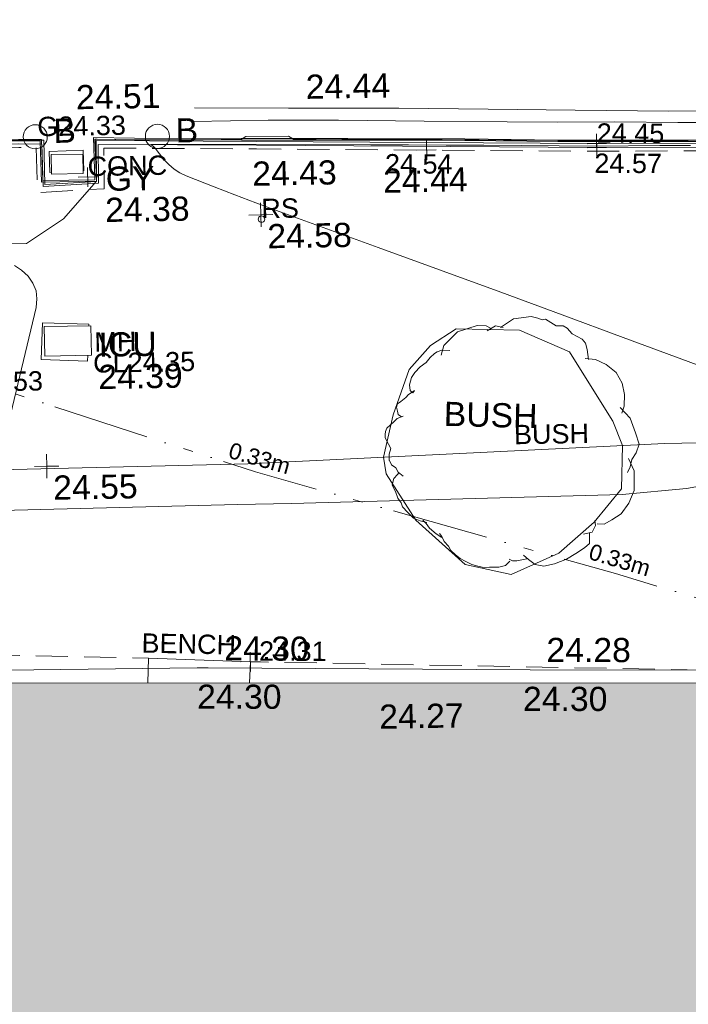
# Model space of a CAD drawing. Header units: millimetres. Extents: x -290717 to 520720, y -88450 to 287762.
# Tile 71 of 256: x -90376 to -79998, y -50018 to -34739. Entities that reach past the tile are written whole.
import ezdxf

# ---------------------------------------------------------------- set-up
doc = ezdxf.new("R2010")
doc.units = ezdxf.units.MM
for name, pattern in [('IMPORT-DASHED _2_', [750, 500, -250]), ('IMPORT-UG_EIR_QLB2 _2_', [2750, 1500, -300, 0, -300, 150, -300, 0, -200]), ('IMPORT-UG_ELEC_STREET LIGHTING_QLB2 _2_', [2700, 1500, -300, 0, -250, 150, -300, 0, -200])]:
    doc.linetypes.add(name, pattern=pattern)
for name, color, linetype, lineweight, true_color in [('00_TOPO_BUILDING_OUTLINE', 5, 'Continuous', 9, 0x0000ff), ('00_TOPO_FORM_LINES', 7, 'Continuous', 9, 0x666666), ('00_TOPO_FURN_BOLLARD', 7, 'Continuous', 9, 0x666666), ('00_TOPO_KERB_BOTTOM', 1, 'Continuous', 9, 0xff0000), ('00_TOPO_KERB_TOP', 7, 'Continuous', 9, 0xa500a5), ('00_TOPO_LEVEL_SPOT', 7, 'Continuous', 9, 0x666666), ('00_TOPO_ROAD_MARKING_YELLOW_CONTINUOUS', 40, 'Continuous', 9, 0xffbf00), ('00_TOPO_SERV_GULLY', 7, 'Continuous', 9, 0x5252a5), ('00_TOPO_SERV_IC', 5, 'Continuous', 9, 0x0000ff), ('00_UAV_BUILDING_OUTLINE', 5, 'Continuous', 9, 0x0000ff), ('00_UAV_CONCRETE', 9, 'Continuous', 9, 0x808080), ('00_UAV_FORM_LINES', 7, 'Continuous', 9, 0x666666), ('01_DTM_CONTOUR_MNR', 7, 'Continuous', 9, 0xa5a552), ('12333-PUM-2D-U-0001-C01 - Rev2_REVIT IMPORT_dwg', 7, 'Continuous', 9, 0x767676), ('A_RHA_Line', 7, 'Continuous', 9, 0x00a600), ('BENCH', 7, 'Continuous', 9, 0x00a5a5), ('BENCH_TXT', 7, 'Continuous', 9, 0x00a5a5), ('BUSH', 7, 'Continuous', 9, 0x00a500), ('BUSH_TXT', 7, 'Continuous', 9, 0x00a500), ('CONTOURS_MINOR', 7, 'Continuous', 9, 0x00a5a5), ('GULLY', 7, 'Continuous', 9, 0x7fbfff), ('GULLY_LVL', 7, 'Continuous', 9, 0x7fbfff), ('KERB_BOTTOM', 7, 'Continuous', 9, 0x0000a5), ('KERB_BOTTOM_LVL', 7, 'Continuous', 9, 0x0000a5), ('KERB_TOP', 2, 'Continuous', 9, 0xffff00), ('KERB_TOP_LVL', 2, 'Continuous', 9, 0xffff00), ('MANHOLES', 7, 'Continuous', 9, 0xa50000), ('MANHOLES_LVL', 7, 'Continuous', 9, 0xa50000), ('MANHOLES_TXT', 7, 'Continuous', 9, 0xa50000), ('PUM-EIRCOMM-NOTES', 6, 'Continuous', 9, 0xff00ff), ('PUM-EIRCOMM-QLB2', 6, 'IMPORT-UG_EIR_QLB2 _2_', 9, 0xff00ff), ('ROADSIGN', 7, 'Continuous', 9, 0x00a5a5), ('ROADSIGN_TXT', 7, 'Continuous', 9, 0x00a5a5), ('SPOT_HEIGHTS_LVL', 7, 'Continuous', 9, 0x00a500)]:
    doc.layers.add(name, color=color, linetype=linetype, lineweight=lineweight, true_color=true_color)
for name, color, linetype, lineweight in [('00_TOPO_SURVEY_TEXT', 7, 'Continuous', 9), ('A_RHA_Detail', 7, 'Continuous', 9), ('CHANGE_OF_SURFACE', 7, 'IMPORT-DASHED _2_', 9), ('CHANGE_OF_SURFACE_LVL', 7, 'Continuous', 9), ('Text', 7, 'Continuous', 9), ('TEXT_TXT', 7, 'Continuous', 9)]:
    doc.layers.add(name, color=color, linetype=linetype, lineweight=lineweight)
doc.styles.add('Arial_1', font='arial.ttf', dxfattribs={"height": 250})
doc.styles.add('Arial_3', font='arial.ttf', dxfattribs={"height": 300})
doc.styles.add('Swis721 Lt BT_2', font='swissl.ttf', dxfattribs={"height": 375})

# ---------------------------------------------------------------- blocks, each defined once
blk = doc.blocks.new('12333-PUM-2D-U-0001-C01 - Rev2_REVIT IMPORT_dwg_MSL_Bollard_2-2077182-Site Location Plan Existing')
at = {"layer": '00_TOPO_FURN_BOLLARD', "color": 254, "true_color": 0xcccccc}
blk.add_circle((0, 0), 62.5, dxfattribs=at)
blk = doc.blocks.new('12333-PUM-2D-U-0001-C01 - Rev2_REVIT IMPORT_dwg_MM-2077200-Site Location Plan Existing')
at = {"layer": '00_TOPO_LEVEL_SPOT', "color": 254, "true_color": 0xcccccc, "flags": 128}
for points in [[(500, 0), (0, 0), (0, 500)], [(0, -500), (0, 0), (-500, 0)]]:
    blk.add_lwpolyline(points, dxfattribs=at)
blk = doc.blocks.new('12333-PUM-2D-U-0001-C01 - Rev2_REVIT IMPORT_dwg_MGS62954_T2_Galway_ITM_3d_Rev1-2077680-Site Location Plan Existing')
at = {"layer": '00_TOPO_FORM_LINES', "color": 254, "true_color": 0xcccccc, "flags": 128}
blk.add_lwpolyline([(533817684, 725517353), (533818662, 725517312), (533819432, 725516961), (533819778, 725516394), (533820086, 725515877), (533820230, 725515496), (533820203, 725514822), (533819772, 725514312), (533819215, 725513840), (533818469, 725513526), (533817758, 725513694), (533817006, 725514392), (533816555, 725515118), (533816520, 725515378), (533816682, 725516032), (533816941, 725516735), (533817278, 725517097)], close=True, dxfattribs=at)
at = {"layer": '00_TOPO_KERB_BOTTOM', "color": 254, "true_color": 0xcccccc, "flags": 128}
blk.add_lwpolyline([(533804577, 725517994), (533804812, 725518211), (533805068, 725518408), (533806690, 725519587), (533807115, 725519892), (533807715, 725520238), (533808102, 725520436), (533808633, 725520442), (533809850, 725520431), (533811300, 725520399), (533811309, 725519763), (533812115, 725519762), (533812103, 725520416), (533812742, 725520397), (533814401, 725520360), (533816052, 725520334), (533817869, 725520295), (533819312, 725520253), (533821065, 725520220), (533823166, 725520188)], dxfattribs=at)
at = {"layer": '00_TOPO_KERB_TOP', "color": 254, "true_color": 0xcccccc, "flags": 128}
blk.add_lwpolyline([(533804604, 725517955), (533804838, 725518179), (533805093, 725518363), (533806719, 725519552), (533807138, 725519867), (533807730, 725520205), (533808113, 725520408), (533808633, 725520419), (533809850, 725520408), (533811277, 725520376), (533811286, 725519739), (533812139, 725519738), (533812127, 725520392), (533812741, 725520373), (533814401, 725520336), (533816051, 725520310), (533817868, 725520271), (533819312, 725520230), (533821064, 725520197), (533823165, 725520164)], dxfattribs=at)
at = {"layer": '00_TOPO_ROAD_MARKING_YELLOW_CONTINUOUS', "color": 254, "true_color": 0xcccccc, "flags": 128}
for points in [[(533813680, 725520850), (533815140, 725520820), (533816850, 725520790), (533818240, 725520750), (533819590, 725520710), (533821040, 725520670), (533822970, 725520650), (533824430, 725520620), (533826350, 725520570), (533827960, 725520540), (533829590, 725520520), (533830800, 725520500), (533832030, 725520460), (533833000, 725520450), (533834200, 725520410), (533835810, 725520370), (533837030, 725520340), (533838150, 725520350)], [(533813650, 725520640), (533814820, 725520640), (533815910, 725520620), (533817240, 725520580), (533818530, 725520550), (533819310, 725520530), (533820200, 725520520), (533821180, 725520490), (533822440, 725520470), (533823630, 725520450), (533825020, 725520420), (533826330, 725520390), (533827850, 725520380), (533829160, 725520340), (533830480, 725520320), (533831590, 725520280), (533832810, 725520230), (533833810, 725520200), (533834910, 725520210), (533836300, 725520170), (533837310, 725520150), (533838570, 725520150)]]:
    blk.add_lwpolyline(points, dxfattribs=at)
at = {"layer": '00_TOPO_SERV_GULLY', "color": 254, "true_color": 0xcccccc}
for p, q in [((533811442, 725519860), (533811442, 725520164)), ((533811937, 725520164), (533811442, 725520164)), ((533811937, 725519860), (533811937, 725520164)), ((533811442, 725519860), (533811937, 725519860))]:
    blk.add_line(p, q, dxfattribs=at)
at = {"layer": '00_TOPO_SERV_IC', "color": 254, "true_color": 0xcccccc}
for p, q in [((533811290, 725517040), (533811290, 725517497)), ((533812013, 725517497), (533811290, 725517497)), ((533812013, 725517040), (533812013, 725517497)), ((533811290, 725517040), (533812013, 725517040))]:
    blk.add_line(p, q, dxfattribs=at)
at = {"layer": '00_UAV_CONCRETE', "color": 254, "true_color": 0xcccccc, "flags": 128}
blk.add_lwpolyline([(533808911, 725512013), (533808915, 725512187), (533813568, 725512160), (533813741, 725512156), (533817900, 725512058), (533818740, 725512041), (533822492, 725511969), (533823738, 725511973), (533826821, 725511986), (533828735, 725511910), (533833104, 725511739), (533833731, 725511727), (533838730, 725511631), (533838911, 725511628), (533843728, 725511578), (533846317, 725511552)], dxfattribs=at)
at = {"layer": '00_UAV_FORM_LINES', "color": 254, "true_color": 0xcccccc, "flags": 128}
blk.add_lwpolyline([(533847508, 725515984), (533844997, 725515801), (533840467, 725515665), (533838885, 725515665), (533838007, 725515563), (533837556, 725515416), (533837026, 725515177), (533836659, 725515065), (533836036, 725514998), (533834932, 725514913), (533834041, 725514881), (533830308, 725515229), (533827097, 725515645), (533826284, 725515603), (533825637, 725515528), (533820891, 725515517), (533814413, 725515311), (533809050, 725515278), (533805893, 725515062), (533803390, 725515013)], dxfattribs=at)
at = {"layer": '01_DTM_CONTOUR_MNR', "color": 254, "true_color": 0xcccccc, "flags": 128}
for points in [[(533825640, 725515530), (533821211, 725514809), (533820213, 725514737), (533815079, 725514687), (533814243, 725514683), (533809960, 725514652)], [(533810617, 725518792), (533811037, 725518790), (533811616, 725519164), (533812140, 725519740), (533812129, 725520351), (533812128, 725520392), (533812164, 725520391), (533812740, 725520373), (533812791, 725520371), (533813569, 725520354), (533813668, 725520357), (533813874, 725520353), (533814087, 725520354), (533814400, 725520353), (533814472, 725520391), (533815132, 725520384), (533815210, 725520340), (533815561, 725520324), (533815760, 725520320), (533815956, 725520320), (533816050, 725520318), (533816554, 725520308), (533816986, 725520302), (533817246, 725520295), (533817517, 725520293), (533817706, 725520285), (533817870, 725520282), (533818091, 725520275), (533818466, 725520267), (533818833, 725520258), (533819310, 725520246), (533819856, 725520236), (533820220, 725520232), (533820794, 725520217), (533821060, 725520215), (533821334, 725520208), (533822007, 725520202)]]:
    blk.add_lwpolyline(points, dxfattribs=at)
for name, p, xscale, yscale, zscale in [('12333-PUM-2D-U-0001-C01 - Rev2_REVIT IMPORT_dwg_MSL_Bollard_2-2077182-Site Location Plan Existing', (533811201, 725520444), 3, 3, 3), ('12333-PUM-2D-U-0001-C01 - Rev2_REVIT IMPORT_dwg_MSL_Bollard_2-2077182-Site Location Plan Existing', (533813098, 725520418), 3, 3, 3), ('12333-PUM-2D-U-0001-C01 - Rev2_REVIT IMPORT_dwg_MM-2077200-Site Location Plan Existing', (533814681, 725519173), 0.375, 0.375, 0.375), ('12333-PUM-2D-U-0001-C01 - Rev2_REVIT IMPORT_dwg_MM-2077200-Site Location Plan Existing', (533811290, 725515330), 0.375, 0.375, 0.375)]:
    blk.add_blockref(name, p, dxfattribs=dict(xscale=xscale, yscale=yscale, zscale=zscale))
at = {"layer": '00_TOPO_BUILDING_OUTLINE', "color": 251, "true_color": 0x666666, "insert": (533816383, 725511540), "char_height": 375, "width": 1495.9, "attachment_point": 1, "line_spacing_factor": 1.005062, "style": 'Swis721 Lt BT_2'}
blk.add_mtext('24.27', dxfattribs=at)
at = {"layer": '00_TOPO_FURN_BOLLARD', "char_height": 375, "width": 398.91, "attachment_point": 1, "line_spacing_factor": 1.005062, "style": 'Swis721 Lt BT_2'}
for insert in [(533811484, 725520719), (533813381, 725520692)]:
    blk.add_mtext('B', dxfattribs=dict(at, insert=insert))
at = {"layer": '00_TOPO_KERB_BOTTOM', "color": 251, "true_color": 0x666666, "insert": (533814559, 725520000), "char_height": 375, "width": 1495.9, "attachment_point": 1, "line_spacing_factor": 1.005062, "style": 'Swis721 Lt BT_2'}
blk.add_mtext('24.43', dxfattribs=at)
at = {"layer": '00_TOPO_KERB_TOP', "color": 251, "true_color": 0x666666, "insert": (533811843, 725521235), "char_height": 375, "width": 1495.9, "attachment_point": 1, "line_spacing_factor": 1.005062, "style": 'Swis721 Lt BT_2'}
blk.add_mtext('24.51', dxfattribs=at)
at = {"layer": '00_TOPO_LEVEL_SPOT', "char_height": 375, "width": 1495.9, "attachment_point": 1, "line_spacing_factor": 1.005062, "style": 'Swis721 Lt BT_2'}
for s, insert in [('24.58', (533814776, 725519026)), ('24.55', (533811385, 725515183))]:
    blk.add_mtext(s, dxfattribs=dict(at, insert=insert))
at = {"layer": '00_TOPO_ROAD_MARKING_YELLOW_CONTINUOUS', "color": 251, "true_color": 0x666666, "char_height": 375, "width": 1495.9, "attachment_point": 1, "line_spacing_factor": 1.005062, "style": 'Swis721 Lt BT_2'}
for insert in [(533815412, 725521334), (533816588, 725519856)]:
    blk.add_mtext('24.44', dxfattribs=dict(at, insert=insert))
at = {"layer": '00_TOPO_SERV_GULLY', "color": 251, "true_color": 0x666666, "char_height": 375, "attachment_point": 1, "line_spacing_factor": 1.005062, "style": 'Swis721 Lt BT_2'}
for s, insert, width in [('GY', (533812284, 725519961), 821.56), ('24.38', (533812266, 725519478), 1495.9)]:
    blk.add_mtext(s, dxfattribs=dict(at, insert=insert, width=width))
at = {"layer": '00_TOPO_SERV_IC', "color": 251, "true_color": 0x666666, "char_height": 375, "attachment_point": 1, "line_spacing_factor": 1.005062, "style": 'Swis721 Lt BT_2'}
for s, insert, width in [('ICU', (533812127, 725517389), 1021.01), ('24.39', (533812114, 725516888), 1495.9)]:
    blk.add_mtext(s, dxfattribs=dict(at, insert=insert, width=width))
at = {"layer": '00_TOPO_SURVEY_TEXT', "color": 251, "true_color": 0x666666, "insert": (533817475, 725516224), "char_height": 375, "width": 1657.36, "attachment_point": 1, "rotation": 357.5254, "line_spacing_factor": 1.005062, "style": 'Swis721 Lt BT_2'}
blk.add_mtext('BUSH', dxfattribs=at)
at = {"layer": '00_UAV_BUILDING_OUTLINE', "color": 251, "true_color": 0x666666, "char_height": 375, "width": 1495.9, "attachment_point": 1, "rotation": 358.9593, "line_spacing_factor": 1.005062, "style": 'Swis721 Lt BT_2'}
for insert in [(533813565, 725511901), (533818622, 725511779)]:
    blk.add_mtext('24.30', dxfattribs=dict(at, insert=insert))
at = {"layer": '00_UAV_CONCRETE', "color": 251, "true_color": 0x666666, "char_height": 375, "width": 1495.9, "attachment_point": 1, "line_spacing_factor": 1.005062, "style": 'Swis721 Lt BT_2'}
for s, insert, rotation in [('24.30', (533814002, 725512645), 358.6512), ('24.28', (533818999, 725512532), 358.8897)]:
    blk.add_mtext(s, dxfattribs=dict(at, insert=insert, rotation=rotation))
blk = doc.blocks.new('12333-PUM-2D-U-0001-C01 - Rev2_REVIT IMPORT_dwg_CIRCL-2077787-Site Location Plan Existing')
at = {"layer": 'ROADSIGN', "color": 254, "true_color": 0xaae1e1, "flags": 128}
blk.add_lwpolyline([(475, -154), (500, 0), (475, 154), (404, 293), (293, 404), (154, 475), (0, 500), (-154, 475), (-293, 404), (-404, 293), (-475, 154), (-500, 0), (-475, -154), (-404, -293), (-293, -404), (-154, -475), (0, -500), (154, -475), (293, -404), (404, -293)], close=True, dxfattribs=at)
blk = doc.blocks.new('12333-PUM-2D-U-0001-C01 - Rev2_REVIT IMPORT_dwg_SPOT-2077713-Site Location Plan Existing')
at = {"layer": 'Text', "color": 253, "true_color": 0xaaaaaa}
for p, q in [((-500, 0), (500, 0)), ((0, 500), (0, -500))]:
    blk.add_line(p, q, dxfattribs=at)
blk = doc.blocks.new('12333-PUM-2D-U-0001-C01 - Rev2_REVIT IMPORT_dwg_BUSHES-2077801-Site Location Plan Existing')
at = {"layer": 'BUSH', "color": 254, "true_color": 0xeaeaea, "flags": 128}
for points in [[(-35.6, 366.3), (4.9, 392.8), (60, 398.2), (80.3, 392.8), (93.3, 387.3), (103.8, 389.6), (137, 368.6), (158.1, 367.9), (171.1, 360.1), (186.5, 342.2), (217.3, 325.8), (227, 312.6), (231.9, 293.1), (235.9, 262)], [(-221.3, 283.8), (-213.2, 313.4), (-169.4, 354.6), (-108.6, 373.3), (-80.2, 372.5), (-67.3, 364.7)], [(-77.8, 357), (-51, 371.7), (-27.5, 365.5)], [(-346.1, -89.8), (-361.5, -77.3), (-368.8, -64.1), (-381.8, -54), (-389.1, -38.4), (-389.1, -40.7), (-388.3, -21.3), (-382.6, -3.4), (-389.9, 9.8), (-399.6, 30.1), (-399.6, 40.2), (-398.8, 49.5), (-394, 59.7), (-372.1, 79.1), (-361.5, 89.2), (-342.9, 96.2), (-347.8, 93.9), (-358.3, 101.7), (-360.7, 111.8), (-363.2, 124.2), (-359.9, 134.4), (-349.4, 141.4), (-333.2, 153.8), (-325.1, 163.2), (-317, 167.8), (-306.4, 175.6), (-311.3, 167.8), (-319.4, 175.6), (-321.8, 193.5), (-315.3, 216.1), (-304.8, 230.9), (-287.8, 248), (-269.1, 262), (-256.2, 276.8), (-242.4, 289.2), (-234.3, 293.9), (-218.9, 298.6), (-194.5, 297.8)], [(225.4, 265.1), (257, 262), (290.3, 245.7), (321.1, 220), (338.9, 186.5), (345.4, 151.5), (343.8, 115.7), (335.7, 93.9)], [(330.8, 111), (361.6, 77.6), (377.8, 31.6), (387.6, -3.4), (378.6, -30.6), (364.9, -50.9), (359.2, -73.4), (350.3, -90.6)], [(354.3, -47.8), (371.3, -85.9), (369.7, -146.6), (352.7, -186.3), (328.4, -218.2), (299.2, -236.9), (274.9, -249.3), (253.8, -248.5)], [(-274.8, -235.3), (-295.9, -229.9), (-316.1, -221.3), (-334, -203.4), (-349.4, -185.5), (-354.2, -173.1), (-364, -157.5), (-371.3, -137.3), (-378.6, -121.7), (-381, -116.2), (-375.3, -96.8), (-364, -84.3), (-359.1, -79.7)], [(-229.4, -282), (-247.2, -271.1), (-267.5, -253.2), (-277.2, -237.7), (-287.8, -227.5)], [(246.5, -238.4), (248.1, -253.2), (237.6, -273.5), (210.8, -279.7)], [(-19.4, -359.1), (-33.2, -373.1), (-54.3, -377.7), (-82.7, -377), (-98.9, -378.5), (-106.2, -376.2), (-119.1, -373.1), (-137.8, -367.6), (-158.1, -356.7), (-173.5, -348.9), (-188.9, -335.7), (-201.8, -323.3), (-209.1, -310), (-222.1, -294.5), (-229.4, -279.7), (-236.7, -269.6)], [(229.5, -275.8), (228.7, -308.5), (212.4, -322.5), (185.7, -339.6), (156.5, -356), (119.2, -370), (85.2, -377), (58.4, -370.7), (38.1, -355.2), (22.7, -341.9)], [(33.3, -352.8), (1.7, -359.1), (-11.3, -359.1), (-21.9, -353.6)]]:
    blk.add_lwpolyline(points, dxfattribs=at)
blk = doc.blocks.new('12333-PUM-2D-U-0001-C01 - Rev2_REVIT IMPORT_dwg_SPOT-2077769-Site Location Plan Existing')
at = {"layer": 'CHANGE_OF_SURFACE_LVL', "color": 253, "true_color": 0xaaaaaa}
for p, q in [((-500, 0), (500, 0)), ((0, 500), (0, -500))]:
    blk.add_line(p, q, dxfattribs=at)
blk = doc.blocks.new('12333-PUM-2D-U-0001-C01 - Rev2_REVIT IMPORT_dwg_SPOT-2077770-Site Location Plan Existing')
at = {"layer": 'KERB_BOTTOM_LVL', "color": 9, "true_color": 0xaaaae1}
for p, q in [((-500, 0), (500, 0)), ((0, 500), (0, -500))]:
    blk.add_line(p, q, dxfattribs=at)
blk = doc.blocks.new('12333-PUM-2D-U-0001-C01 - Rev2_REVIT IMPORT_dwg_SPOT-2077810-Site Location Plan Existing')
at = {"layer": 'KERB_TOP_LVL', "color": 51, "true_color": 0xffffaa}
for p, q in [((-500, 0), (500, 0)), ((0, 500), (0, -500))]:
    blk.add_line(p, q, dxfattribs=at)
blk = doc.blocks.new('12333-PUM-2D-U-0001-C01 - Rev2_REVIT IMPORT_dwg-1620468-Site Location Plan Existing')
at = {"layer": 'BENCH', "color": 254, "true_color": 0xaae1e1, "flags": 128}
blk.add_lwpolyline([(173301, -103941), (173319, -103613), (171739, -103528), (171719, -103912)], dxfattribs=at)
at = {"layer": 'CHANGE_OF_SURFACE', "color": 253, "true_color": 0xaaaaaa, "flags": 128}
for points in [[(163527, -104194), (163571, -104158), (163058, -103529), (162744, -102921), (162495, -102317), (162353, -101420), (162346, -100288), (162525, -99565), (162603, -99217), (162926, -98675), (163464, -98064), (164359, -97311), (165840, -96308), (166461, -95918), (167003, -95624), (167464, -95598), (169861, -95573), (170131, -95579)], [(170131, -95579), (170141, -96277), (171177, -96234), (171184, -95603)], [(171184, -95603), (173550, -95658), (178831, -95785), (183544, -95854), (187956, -95938), (192833, -96027), (199591, -96151), (202560, -96142), (204458, -96213), (205488, -96227)], [(206651, -100558), (206689, -100986), (206236, -101204), (205163, -101308), (205209, -102426), (205372, -104256), (192653, -104188), (185083, -104033), (173319, -103613)], [(167133, -104232), (167119, -103354), (171739, -103528)]]:
    blk.add_lwpolyline(points, dxfattribs=at)
at = {"layer": 'CONTOURS_MINOR', "color": 254, "true_color": 0xaae1e1, "flags": 128}
for points in [[(181711, -99665), (179191, -98681), (178248, -98314), (177304, -97948), (176359, -97584), (175414, -97221), (174167, -96743), (173846, -96619), (173525, -96493), (173205, -96364), (172886, -96235), (172454, -96058), (172357, -96008), (172267, -95950), (172186, -95878), (172113, -95797), (171978, -95621), (171966, -95601), (171918, -95561), (173548, -95591), (175329, -95625), (175912, -95637), (176496, -95649), (177080, -95663), (177664, -95678), (178832, -95708), (179813, -95716), (179971, -95718), (180129, -95720), (180287, -95721)], [(169762, -97399), (169872, -97475), (169974, -97568), (170046, -97680), (170093, -97798), (170104, -97925), (170090, -98058), (169633, -99825)]]:
    blk.add_lwpolyline(points, dxfattribs=at)
at = {"layer": 'GULLY', "color": 254, "true_color": 0xd4e9ff}
blk.add_line((170338, -95965), (170362, -95964), dxfattribs=at)
at = {"layer": 'GULLY', "color": 254, "true_color": 0xd4e9ff, "flags": 128}
blk.add_lwpolyline([(170867, -95953), (170860, -95632), (170331, -95644), (170338, -95965)], dxfattribs=at)
at = {"layer": 'KERB_BOTTOM', "color": 9, "true_color": 0xaaaae1, "flags": 128}
for points in [[(163502, -104215), (162983, -103601), (162756, -103213), (162382, -102350), (162235, -101430), (162229, -100274), (162411, -99538), (162493, -99173), (162831, -98605), (163382, -97980), (164288, -97217), (165776, -96209), (166402, -95816), (166971, -95508), (167460, -95481), (169862, -95455), (170253, -95464)], [(170253, -95464), (170258, -96153), (171059, -96120), (171066, -95483)], [(171066, -95483), (173553, -95540), (178833, -95668), (183546, -95737), (187958, -95820), (192836, -95910), (199591, -96034), (202562, -96025), (204461, -96096), (205558, -96111)]]:
    blk.add_lwpolyline(points, dxfattribs=at)
at = {"layer": 'KERB_TOP', "color": 51, "true_color": 0xffffaa, "flags": 128}
for points in [[(163502, -104215), (163527, -104194), (163010, -103561), (162693, -102945), (162440, -102333), (162296, -101425), (162289, -100282), (162470, -99552), (162549, -99196), (162880, -98641), (163424, -98023), (164324, -97265), (165809, -96260), (166433, -95868), (166988, -95568), (167462, -95541), (169861, -95516), (170222, -95524)], [(170222, -95524), (170231, -96183), (171088, -96148), (171094, -95544)], [(171094, -95544), (173551, -95601), (178832, -95728), (183545, -95797), (187957, -95881), (192834, -95970), (199591, -96094), (202561, -96085), (204459, -96156), (205535, -96171)]]:
    blk.add_lwpolyline(points, dxfattribs=at)
at = {"layer": 'MANHOLES', "color": 9, "true_color": 0xe1aaaa, "flags": 128}
for points in [[(170878, -98814), (170874, -98903), (170153, -98869), (170181, -98296)], [(170181, -98296), (170901, -98331), (170900, -98357)]]:
    blk.add_lwpolyline(points, dxfattribs=at)
at = {"layer": 'PUM-EIRCOMM-QLB2', "color": 211, "true_color": 0xffaaff, "flags": 128}
blk.add_lwpolyline([(165187, -97722), (167986, -98792), (173451, -100670), (179010, -102345), (184238, -104008)], dxfattribs=at)
blk.add_blockref('12333-PUM-2D-U-0001-C01 - Rev2_REVIT IMPORT_dwg_MGS62954_T2_Galway_ITM_3d_Rev1-2077680-Site Location Plan Existing', (-533641080, -725615854))
for name, p, xscale, yscale, zscale in [('12333-PUM-2D-U-0001-C01 - Rev2_REVIT IMPORT_dwg_SPOT-2077769-Site Location Plan Existing', (176190, -95722), 0.3, 0.3, 0.3), ('12333-PUM-2D-U-0001-C01 - Rev2_REVIT IMPORT_dwg_SPOT-2077810-Site Location Plan Existing', (178832, -95728), 0.3, 0.3, 0.3), ('12333-PUM-2D-U-0001-C01 - Rev2_REVIT IMPORT_dwg_SPOT-2077770-Site Location Plan Existing', (178833, -95668), 0.3, 0.3, 0.3), ('12333-PUM-2D-U-0001-C01 - Rev2_REVIT IMPORT_dwg_SPOT-2077713-Site Location Plan Existing', (170926, -96049), 0.3, 0.3, 0.3), ('12333-PUM-2D-U-0001-C01 - Rev2_REVIT IMPORT_dwg_CIRCL-2077787-Site Location Plan Existing', (173611, -96749), 0.1, 0.1, 0.1), ('12333-PUM-2D-U-0001-C01 - Rev2_REVIT IMPORT_dwg_BUSHES-2077801-Site Location Plan Existing', (177470, -100325), 5, 5, 5), ('12333-PUM-2D-U-0001-C01 - Rev2_REVIT IMPORT_dwg_SPOT-2077769-Site Location Plan Existing', (173319, -103613), 0.3, 0.3, 0.3)]:
    blk.add_blockref(name, p, dxfattribs=dict(xscale=xscale, yscale=yscale, zscale=zscale))
at = {"layer": 'BENCH_TXT', "insert": (171640, -103142), "char_height": 300, "width": 1748.27, "attachment_point": 1, "rotation": 357.8372, "line_spacing_factor": 0.941778, "style": 'Arial_3'}
blk.add_mtext('BENCH', dxfattribs=at)
at = {"layer": 'BUSH_TXT', "insert": (177470, -100010), "char_height": 300, "width": 1388.33, "attachment_point": 1, "line_spacing_factor": 0.941778, "style": 'Arial_3'}
blk.add_mtext('BUSH', dxfattribs=at)
at = {"layer": 'CHANGE_OF_SURFACE_LVL', "char_height": 300, "width": 1256.11, "attachment_point": 1, "rotation": 358.7319, "line_spacing_factor": 0.941778, "style": 'Arial_3'}
for s, insert in [('24.54', (175545, -95772)), ('24.31', (173459, -103298))]:
    blk.add_mtext(s, dxfattribs=dict(at, insert=insert))
at = {"layer": 'GULLY_LVL', "insert": (170156, -95102), "char_height": 300, "width": 1645.43, "attachment_point": 1, "line_spacing_factor": 0.941778, "style": 'Arial_3'}
blk.add_mtext('G24.33', dxfattribs=at)
at = {"layer": 'KERB_BOTTOM_LVL', "insert": (178840, -95353), "char_height": 300, "width": 1256.11, "attachment_point": 1, "rotation": 358.7319, "line_spacing_factor": 0.941778, "style": 'Arial_3'}
blk.add_mtext('24.45', dxfattribs=at)
at = {"layer": 'KERB_TOP_LVL', "insert": (178795, -95820), "char_height": 300, "width": 1256.11, "attachment_point": 1, "rotation": 358.7319, "line_spacing_factor": 0.941778, "style": 'Arial_3'}
blk.add_mtext('24.57', dxfattribs=at)
at = {"layer": 'MANHOLES_LVL', "insert": (170958, -98786), "char_height": 300, "width": 1895.19, "attachment_point": 1, "line_spacing_factor": 0.941778, "style": 'Arial_3'}
blk.add_mtext('CL24.35', dxfattribs=at)
at = {"layer": 'MANHOLES_TXT', "insert": (170983, -98460), "char_height": 300, "width": 774.97, "attachment_point": 1, "line_spacing_factor": 0.941778, "style": 'Arial_3'}
blk.add_mtext('MH', dxfattribs=at)
at = {"layer": 'PUM-EIRCOMM-NOTES', "char_height": 250, "width": 1160.03, "attachment_point": 2, "line_spacing_factor": 0.941778, "style": 'Arial_1'}
for insert, rotation in [((173552, -100338), 343.2318), ((179116, -102014), 342.3575)]:
    blk.add_mtext('0.33m', dxfattribs=dict(at, insert=insert, rotation=rotation))
at = {"layer": 'ROADSIGN_TXT', "insert": (173611, -96434), "char_height": 300, "width": 694.17, "attachment_point": 1, "line_spacing_factor": 0.941778, "style": 'Arial_3'}
blk.add_mtext('RS', dxfattribs=at)
at = {"layer": 'SPOT_HEIGHTS_LVL', "insert": (169126, -99047), "char_height": 300, "width": 1256.11, "attachment_point": 1, "line_spacing_factor": 0.941778, "style": 'Arial_3'}
blk.add_mtext('24.53', dxfattribs=at)
at = {"layer": 'TEXT_TXT', "insert": (170926, -95734), "char_height": 300, "width": 1469.14, "attachment_point": 1, "line_spacing_factor": 0.941778, "style": 'Arial_3'}
blk.add_mtext('CONC', dxfattribs=at)

msp = doc.modelspace()

# ---------------------------------------------------------------- hatches: boundary and pattern name
at = {"layer": 'A_RHA_Detail', "true_color": 0xc0c0c0}
h = msp.add_hatch(color=9, dxfattribs=at)
h.paths.add_polyline_path([(-80881, -68503), (-80401, -68483), (-80401, -62985), (-24475, -63009), (-24456, -50840), (-36623, -50832), (-36623, -44229), (-50959, -44214), (-50959, -42574), (-54564, -42571), (-54566, -45054), (-92409, -45027), (-92412, -49202), (-100062, -49202), (-100052, -64853), (-86121, -64853), (-86092, -62958), (-84861, -62958), (-84855, -68240), (-80871, -68240)])
h.paths.add_polyline_path([(-137239, -68462), (-132720, -68433), (-132847, -62850), (-130455, -62917), (-130498, -61356), (-117581, -61423), (-117492, -49184), (-125137, -49178), (-125134, -45033), (-163007, -45006), (-163007, -44090), (-163124, -44090), (-163123, -42384), (-166564, -42384), (-166565, -44044), (-193158, -44025), (-193195, -62864), (-137270, -62917), (-137254, -65680)])
h.paths.add_polyline_path([(120311, -32334), (120312, -31611), (133451, -31638), (133469, -19718), (121296, -19692), (121320, -8191), (112277, -8172), (112263, -14811), (78286, -14740), (78293, -8167), (76546, -8163), (69356, -8153), (69354, -9157), (68373, -9155), (68373, -13706), (69334, -13708), (69325, -16250), (66623, -16250), (66620, -17995), (65989, -17995), (65985, -19731), (57152, -19712), (57127, -31560), (70278, -31587), (70278, -32272), (78264, -32285), (78267, -31020), (112336, -31091), (112336, -32318), (119781, -32333)])
h.paths.add_polyline_path([(7504, -1791), (15482, -674), (15484, 148), (56188, 206), (56156, 14338), (18017, 14236), (17968, 34313), (21727, 34324), (21709, 40608), (18010, 40608), (17996, 45484), (9770, 45421), (3966, 45443), (3985, 14177), (1023, 14177), (-277, 14191), (-232, 5977), (-226, 194), (1220, 180), (7478, 143), (7489, -674)])
h.paths.add_polyline_path([(77756, 53), (77730, 1700), (94464, 1660), (94606, 17991), (88810, 18015), (88800, 14437), (69414, 14458), (69377, 100), (70761, 92)])
h.paths.add_polyline_path([(61252, 46454), (105775, 46473), (105768, 61853), (92285, 61853), (92309, 65784), (96107, 65768), (96060, 75209), (101085, 75072), (104988, 74765), (108404, 74364), (112009, 73787), (115645, 73050), (116891, 72762), (120209, 71893), (120865, 71704), (124136, 70670), (127436, 69481), (127820, 69395), (128274, 69332), (128732, 69307), (129190, 69320), (129645, 69372), (130095, 69461), (130535, 69588), (130963, 69751), (131376, 69950), (131771, 70182), (132163, 70461), (132496, 70742), (132821, 71065), (133117, 71414), (133384, 71787), (133617, 72179), (133817, 72591), (133983, 73018), (134112, 73458), (134204, 73907), (134258, 74362), (134273, 74820), (134251, 75277), (134190, 75731), (134091, 76179), (133955, 76617), (133783, 77041), (133576, 77450), (133336, 77840), (133064, 78209), (132762, 78554), (132432, 78872), (132077, 79161), (131698, 79420), (131300, 79646), (131094, 79746), (132146, 83110), (122788, 86283), (121604, 82800), (117096, 83871), (116842, 83526), (116121, 91222), (110238, 91274), (110194, 90435), (104988, 90486), (104973, 94310), (103746, 94310), (103840, 122852), (96365, 122932), (96350, 123952), (104556, 123902), (104607, 120249), (125503, 120134), (125662, 137657), (114480, 137699), (114382, 129150), (104644, 129188), (104578, 126217), (101184, 126159), (101265, 135959), (89967, 135989), (89928, 125824), (93631, 125841), (93581, 122932), (88697, 122905), (88679, 95739), (86378, 95739), (86378, 96178), (83280, 96201), (83274, 95736), (70170, 95733), (70166, 96272), (66675, 96257), (66655, 95756), (65785, 95756), (65888, 117471), (53473, 117488), (53434, 98570), (40649, 98570), (40610, 94406), (38854, 94410), (38849, 89464), (40612, 89518), (40665, 86258), (38372, 86306), (38370, 76901), (50938, 76944), (50923, 74599), (56485, 74589), (56485, 75195), (92465, 75233), (92646, 71767), (89811, 69363), (85313, 69361), (85313, 66907), (75210, 66903), (75210, 63816), (70819, 63816), (70819, 64253), (69457, 64253), (69456, 66902), (61303, 66899), (61305, 63970), (70500, 63970), (70500, 61853), (61246, 61849), (61252, 46455)])
h.paths.add_polyline_path([(-17153, 48569), (-17153, 60770), (-29363, 60775), (-29363, 67399), (-43507, 67405), (-43489, 69093), (-45766, 69109), (-45794, 67405), (-47272, 67404), (-47272, 66455), (-86005, 66469), (-86007, 60522), (-92663, 60522), (-92667, 50184), (-79752, 50180), (-79752, 48591), (-17158, 48569)])
h.paths.add_polyline_path([(-201056, 48629), (-138378, 48635), (-138378, 50133), (-125468, 50134), (-125469, 60566), (-132187, 60566), (-132187, 66533), (-170643, 66806), (-170643, 67739), (-200340, 67489), (-200349, 60828), (-201058, 60828), (-201057, 51102)])
h.paths.add_polyline_path([(-240052, 54769), (-239444, 54811), (-239187, 54842), (-238765, 54941), (-238382, 55122), (-237990, 55355), (-237269, 55936), (-237030, 56229), (-236793, 56569), (-236555, 57004), (-236433, 57267), (-236300, 57753), (-236251, 58017), (-236236, 58516), (-236233, 58988), (-236214, 59823), (-236364, 59821), (-236634, 60698), (-236392, 61432), (-236225, 61435), (-236202, 62638), (-232564, 62639), (-232564, 63049), (-232732, 63049), (-232860, 63458), (-232732, 63914), (-232561, 63914), (-232522, 70598), (-240629, 70599), (-240630, 72351), (-246413, 72347), (-246413, 70616), (-254450, 70619), (-254455, 70754), (-254470, 73192), (-263883, 73268), (-263902, 68261), (-263715, 68260), (-263553, 67820), (-263719, 67392), (-263914, 67392), (-263957, 58634), (-260181, 58611), (-260192, 56354), (-257185, 56339), (-257213, 57093), (-257339, 57093), (-257471, 57532), (-257339, 58062), (-257203, 58064), (-257174, 58599), (-256478, 58575), (-256478, 58789), (-256013, 58912), (-255397, 58781), (-255397, 58596), (-243810, 58586), (-243805, 58352), (-243741, 57885), (-243619, 57422), (-243424, 56944), (-243247, 56608), (-243003, 56250), (-242732, 55933), (-242372, 55603), (-242141, 55425), (-241805, 55217), (-241529, 55077), (-241101, 54917), (-240836, 54841), (-240453, 54789), (-240203, 54777)])
h.paths.add_polyline_path([(40277, 59895), (40329, 69197), (36589, 69218), (36619, 74674), (32264, 74687), (32233, 69156), (11917, 69270), (11967, 78219), (29088, 78123), (29143, 88141), (15719, 88216), (15733, 90590), (4594, 90652), (4525, 78265), (10097, 78234), (10077, 74773), (4548, 74804), (4466, 60107), (19126, 60025), (19140, 62528), (31739, 62457), (31725, 59943), (38370, 59906)])
h.paths.add_polyline_path([(-246083, 72334), (-246083, 72334), (-246208, 72334)])
h.paths.add_polyline_path([(-114575, 112178), (-114575, 112178), (-114707, 115802)])
h.paths.add_polyline_path([(-154700, 101760), (-114382, 101776), (-114382, 106927), (-113756, 106927), (-113758, 111847), (-114432, 111847), (-114432, 112178), (-114575, 112178), (-114579, 121707), (-123057, 121707), (-123069, 156453), (-119381, 156454), (-119381, 160166), (-115501, 160167), (-115503, 166207), (-132412, 166600), (-132412, 166666), (-135275, 166665), (-135275, 166628), (-135911, 166628), (-135911, 166352), (-152521, 166346), (-152518, 159143), (-150699, 159118), (-150756, 122561), (-151059, 122561), (-151061, 121302), (-154138, 121373), (-154138, 121865), (-154704, 121867), (-154689, 119352), (-154746, 119352), (-154746, 118722), (-160794, 118749), (-160794, 119411), (-163852, 119422), (-163855, 118762), (-167569, 118779), (-166635, 124395), (-166844, 124471), (-167569, 124708), (-168028, 124841), (-168631, 124991), (-169238, 125117), (-169850, 125220), (-170466, 125298), (-171089, 125352), (-171704, 125381), (-172325, 125386), (-172782, 125375), (-173402, 125337), (-174019, 125276), (-174634, 125190), (-175245, 125081), (-176047, 124896), (-176665, 124725), (-177045, 124609), (-177632, 124405), (-176665, 118819), (-177559, 118822), (-177662, 125263), (-176365, 126543), (-159462, 126320), (-157058, 128609), (-157061, 136153), (-158639, 137740), (-159352, 137740), (-161634, 140201), (-168728, 140257), (-171035, 137943), (-174184, 137943), (-176460, 140292), (-177342, 140292), (-177342, 140358), (-183429, 140356), (-185922, 137917), (-185922, 131757), (-186907, 131757), (-187725, 130810), (-187724, 127376), (-186481, 126305), (-186479, 122327), (-185176, 121059), (-180304, 121059), (-180304, 118802), (-193555, 118802), (-193555, 133118), (-192594, 133118), (-192594, 134201), (-192225, 134201), (-192226, 136615), (-192595, 136615), (-192595, 137734), (-193589, 137734), (-193589, 147475), (-193163, 147493), (-192607, 147551), (-192360, 147590), (-192200, 147617), (-191883, 147683), (-191569, 147762), (-191020, 147932), (-190951, 147956), (-190648, 148071), (-190350, 148198), (-190057, 148336), (-189770, 148486), (-189375, 148717), (-189133, 148873), (-188868, 149059), (-188610, 149255), (-188355, 149465), (-188080, 149714), (-187885, 149902), (-187538, 150274), (-187446, 150378), (-187241, 150629), (-187046, 150888), (-186862, 151154), (-186546, 151670), (-186524, 151707), (-163675, 151670), (-163688, 148134), (-157304, 148136), (-157304, 155760), (-157557, 155765), (-157556, 166678), (-187009, 166700), (-187013, 162054), (-188707, 162045), (-188706, 155022), (-188738, 154651), (-188799, 154283), (-188857, 154035), (-188966, 153679), (-189103, 153333), (-189266, 152998), (-189455, 152677), (-189645, 152421), (-189917, 152104), (-190213, 151809), (-190531, 151539), (-190869, 151294), (-191225, 151076), (-191598, 150887), (-192093, 150683), (-192485, 150570), (-192904, 150482), (-193187, 150441), (-193594, 150407), (-193595, 151460), (-205369, 151455), (-205354, 113350), (-207187, 113349), (-207184, 105991), (-205313, 105991), (-205311, 101770), (-175489, 101781), (-175489, 110890), (-154703, 110898), (-154701, 103310)])
h.paths.add_polyline_path([(193736, 113048), (208865, 114991), (208976, 114127), (216448, 115086), (216039, 118272), (232649, 120405), (233426, 114352), (240632, 115278), (239855, 121330), (256407, 123456), (257092, 118089), (264572, 119041), (261878, 138525), (259179, 138222), (259197, 137439), (254686, 136897), (255413, 131315), (240853, 129522), (239771, 137919), (240650, 138010), (240062, 142777), (239166, 142685), (237631, 151018), (266173, 154561), (271297, 142612), (276532, 144861), (274942, 148528), (302075, 160135), (300216, 164320), (301528, 164907), (300405, 167478), (299017, 166946), (295627, 174519), (294333, 177537), (287289, 174519), (289428, 169661), (272957, 162557), (271943, 164897), (267016, 162764), (268502, 159357), (265200, 157946), (226856, 153147), (227510, 148852), (228281, 141179), (227302, 141050), (227895, 136433), (228749, 136524), (229602, 128024), (217691, 126494), (217642, 126874), (215139, 126553), (215195, 126113), (215016, 126090), (214841, 127450), (192259, 124549), (193486, 114991)])
h.paths.add_polyline_path([(-78076, 117606), (-78076, 117610), (-78070, 129486), (-74723, 129478), (-74723, 125436), (-48016, 125380), (-47997, 135873), (-61198, 135902), (-74715, 135924), (-74724, 131865), (-78070, 131873), (-78063, 149550), (-58292, 149542), (-58292, 148946), (-37708, 148938), (-37708, 159740), (-44148, 159743), (-44148, 162961), (-49830, 162961), (-49831, 160632), (-78494, 160644), (-78494, 161615), (-78739, 161615), (-78692, 168188), (-90845, 168127), (-90963, 152687), (-89065, 152686), (-89080, 117610), (-78375, 117606)])
h.paths.add_polyline_path([(69255, 129236), (69260, 136168), (86068, 136131), (86009, 164703), (58790, 164724), (58790, 170119), (54460, 170122), (54457, 166153), (47042, 166159), (47041, 164669), (39173, 164675), (39173, 164079), (17015, 164095), (17002, 147267), (12660, 147267), (12654, 139138), (17031, 139135), (17025, 129935), (39191, 129919), (39191, 129258), (69014, 129236)])
h.paths.add_polyline_path([(39266, 139468), (33051, 139484), (33088, 153428), (39278, 153412), (39278, 152830), (43058, 152820), (43025, 140093), (39267, 140093)])
h.paths.add_polyline_path([(1980, 189123), (18699, 189180), (18678, 195254), (24349, 195273), (24335, 199551), (28830, 199566), (28798, 208816), (24335, 208806), (24334, 209113), (16812, 209088), (16807, 208844), (6772, 208809), (6797, 201489), (-8471, 201437), (-8471, 200429), (-11856, 200418), (-11824, 190892), (-7615, 190905), (-7615, 190171), (-4609, 190169), (-4608, 190917), (1973, 190939), (1977, 189837)])
h.paths.add_polyline_path([(-20506, 190640), (-20122, 206347), (-41550, 207015), (-41462, 210450), (-31391, 210152), (-31079, 223863), (-44305, 224231), (-44491, 211866), (-47510, 211943), (-47723, 203659), (-47076, 203635), (-47175, 199532), (-46801, 199520), (-46874, 195479), (-44600, 195425), (-44686, 192243), (-38074, 192136), (-38104, 191127), (-21538, 190669)])
h.paths.add_polyline_path([(16801, 195962), (9657, 196015), (9644, 199514), (11632, 199486), (11632, 203322), (16807, 203391), (16801, 195984)])
h.paths.add_polyline_path([(122085, 200536), (122088, 206386), (125211, 206386), (125211, 206646), (126203, 206646), (126203, 207041), (130401, 206979), (130444, 209883), (126203, 209946), (126203, 214624), (127365, 214624), (127365, 225380), (126160, 225380), (126207, 241475), (119483, 241496), (119479, 246182), (109944, 246175), (109953, 233033), (115001, 233033), (115000, 208653), (112026, 208653), (112024, 200539), (122025, 200536)])
h.paths.add_polyline_path([(30087, 200987), (38031, 201029), (38031, 202923), (38110, 202923), (38067, 208828), (38013, 208828), (38012, 209013), (30045, 208970), (30061, 205986)])
h.paths.add_polyline_path([(195986, 205662), (202897, 206052), (202677, 209946), (195766, 209555)])
h.paths.add_polyline_path([(-91652, 206393), (-79454, 206433), (-79629, 238246), (-68904, 238215), (-68919, 246314), (-68757, 246313), (-68755, 246639), (-79620, 246651), (-79607, 247344), (-82155, 247318), (-82155, 247488), (-91641, 247473), (-91639, 246846), (-131470, 246641), (-131470, 250160), (-142857, 250177), (-142864, 246220), (-165119, 246272), (-165040, 253908), (-178677, 253930), (-178700, 238177), (-138599, 238209), (-138548, 206628), (-126647, 206572), (-126667, 234826), (-124963, 234826), (-124969, 234688), (-91596, 234664), (-91651, 207156)])
h.paths.add_polyline_path([(142124, 209114), (152768, 209127), (152745, 227013), (142101, 226999), (142122, 210583)])
h.paths.add_polyline_path([(168999, 209275), (169027, 226860), (161687, 226877), (161648, 209291), (168847, 209275)])
h.paths.add_polyline_path([(49761, 218477), (49794, 223316), (41274, 223363), (41274, 223291), (32187, 223352), (32202, 225553), (20082, 225635), (20035, 218708), (31566, 218630), (31566, 218599), (49547, 218478)])
h.paths.add_polyline_path([(162362, 234154), (162367, 241590), (135261, 241631), (135249, 234198), (160249, 234157)])
h.paths.add_polyline_path([(176459, 246710), (176516, 252173), (168884, 252253), (168935, 257069), (164355, 257117), (164296, 251512), (164417, 251511), (164368, 246837), (172300, 246753)])

# ---------------------------------------------------------------- linework, layer by layer
at = {"layer": 'A_RHA_Line', "color": 7}
msp.add_line((-54566, -45054), (-92409, -45027), dxfattribs=at)

# ---------------------------------------------------------------- block references
at = {"layer": '12333-PUM-2D-U-0001-C01 - Rev2_REVIT IMPORT_dwg', "color": 254, "linetype": 'IMPORT-UG_ELEC_STREET LIGHTING_QLB2 _2_', "true_color": 0xffd4d4, "rotation": 0.9999999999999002}
msp.add_blockref('12333-PUM-2D-U-0001-C01 - Rev2_REVIT IMPORT_dwg-1620468-Site Location Plan Existing', (-261895, 55870), dxfattribs=at)

doc.saveas('drawing.dxf')
